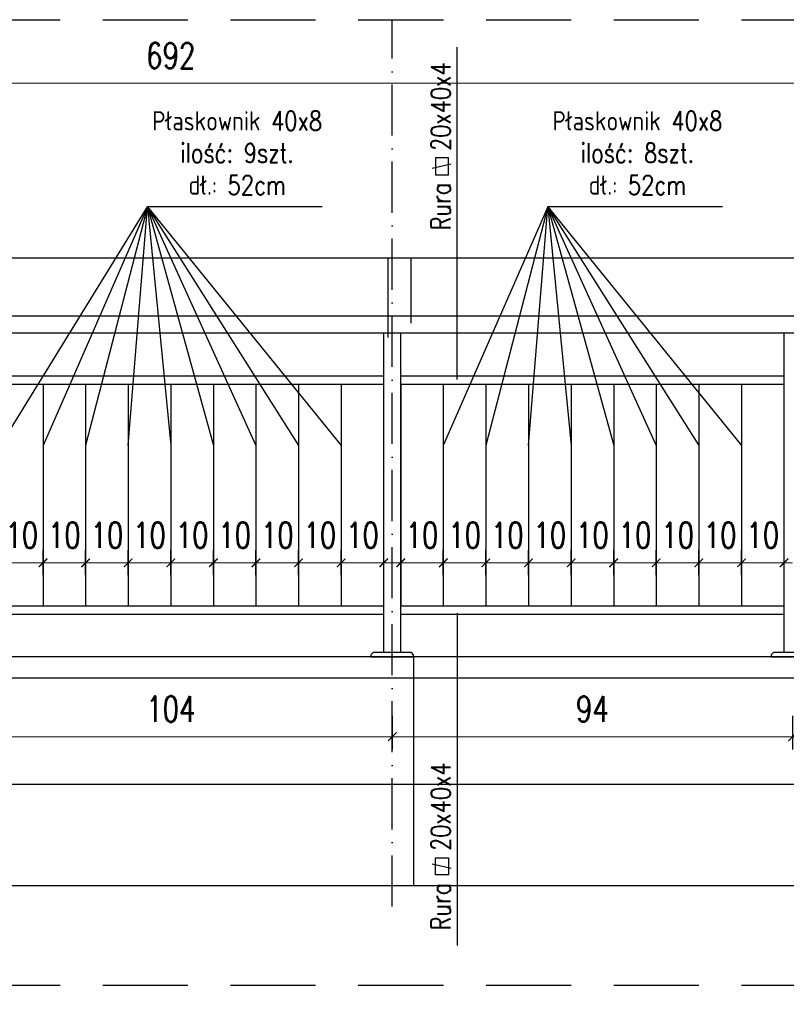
# Model space of a CAD drawing. Header units: millimetres. Extents: x 31969 to 285678, y -69766 to -1123.
# Tile 35 of 176: x 139704 to 139884, y -18508 to -18277. Entities that reach past the tile are written whole.
import ezdxf

# ---------------------------------------------------------------- set-up
doc = ezdxf.new("R2010")
doc.units = ezdxf.units.MM
for name, pattern in [('ACAD_ISO03W100', [30, 12, -18]), ('ACAD_ISO10W100', [18, 12, -3, 0, -3]), ('HIDDEN', [0.375, 0.25, -0.125])]:
    doc.linetypes.add(name, pattern=pattern)
for name, color, linetype in [('a-balustrady detal', 5, 'Continuous'), ('a-opis 2', 1, 'Continuous'), ('a-osie', 4, 'ACAD_ISO10W100'), ('a-przerywana', 250, 'HIDDEN'), ('a-widokowa', 3, 'Continuous'), ('a-wymiary', 11, 'Continuous')]:
    doc.layers.add(name, color=color, linetype=linetype)
doc.styles.add('WYMIAR', font='romans.shx', dxfattribs={"width": 0.8})
doc.styles.add('WYMIARY', font='simplex.shx', dxfattribs={"width": 0.75})
doc.dimstyles.new('MAREK50', dxfattribs={"dimtxt": 12.5, "dimasz": 5, "dimexe": 3, "dimexo": 2, "dimgap": 3.5, "dimtad": 1, "dimdec": 1, "dimdsep": 46, "dimtxsty": 'WYMIARY', "dimblk1": 'ARCHTICK', "dimblk2": 'ARCHTICK', "dimsah": 1, "dimcen": 2.5, "dimdle": 5, "dimadec": 0, "dimazin": 0, "dimtfac": 1, "dimtdec": 1, "dimtmove": 1, "dimatfit": 3, "dimldrblk": 'ARCHTICK', "dimfxl": 1, "dimtolj": 1, "dimtzin": 0, "dimarcsym": 0})

# ---------------------------------------------------------------- blocks, each defined once
blk = doc.blocks.new('_ARCHTICK')
at = {"color": 0, "linetype": 'ByBlock', "const_width": 0.15}
blk.add_lwpolyline([(-0.5, -0.5), (0.5, 0.5)], dxfattribs=at)
blk = doc.blocks.new('*D338')
at = {"layer": 'a-wymiary', "color": 0, "linetype": 'ACAD_ISO03W100', "lineweight": -2, "ltscale": 100}
blk.add_line((139803.4, -18407.16), (139803.4, -18401.27), dxfattribs=at)
at = {"layer": 'a-wymiary', "color": 0, "lineweight": -2, "ltscale": 100}
blk.add_line((139813.4, -18407.16), (139813.4, -18401.27), dxfattribs=at)
at = {"layer": 'a-wymiary', "color": 0, "lineweight": 0, "ltscale": 100}
blk.add_line((139801.4, -18404.27), (139815.4, -18404.27), dxfattribs=at)
at = {"layer": 'DEFPOINTS', "color": 0, "ltscale": 100}
for p in [(139813.4, -18404.27), (139803.4, -18409.16), (139813.4, -18409.16)]:
    blk.add_point(p, dxfattribs=at)
at = {"layer": 'a-wymiary', "color": 0, "lineweight": 0, "ltscale": 100, "xscale": 2, "yscale": 2, "zscale": 2, "rotation": 180}
blk.add_blockref('_ARCHTICK', (139803.4, -18404.27), dxfattribs=at)
at = {"layer": 'a-wymiary', "color": 0, "lineweight": 0, "ltscale": 100, "xscale": 2, "yscale": 2, "zscale": 2}
blk.add_blockref('_ARCHTICK', (139813.4, -18404.27), dxfattribs=at)
at = {"layer": 'a-wymiary', "color": 0, "ltscale": 100, "insert": (139808.4, -18397.77), "char_height": 6, "attachment_point": 5, "style": 'WYMIARY'}
blk.add_mtext('\\A1;10', dxfattribs=at)
blk = doc.blocks.new('*D339')
at = {"layer": 'a-wymiary', "color": 0, "linetype": 'ACAD_ISO03W100', "lineweight": -2, "ltscale": 100}
blk.add_line((139813.4, -18407.16), (139813.4, -18401.27), dxfattribs=at)
at = {"layer": 'a-wymiary', "color": 0, "lineweight": -2, "ltscale": 100}
blk.add_line((139823.4, -18407.16), (139823.4, -18401.27), dxfattribs=at)
at = {"layer": 'a-wymiary', "color": 0, "lineweight": 0, "ltscale": 100}
blk.add_line((139811.4, -18404.27), (139825.4, -18404.27), dxfattribs=at)
at = {"layer": 'DEFPOINTS', "color": 0, "ltscale": 100}
for p in [(139823.4, -18404.27), (139813.4, -18409.16), (139823.4, -18409.16)]:
    blk.add_point(p, dxfattribs=at)
at = {"layer": 'a-wymiary', "color": 0, "lineweight": 0, "ltscale": 100, "xscale": 2, "yscale": 2, "zscale": 2, "rotation": 180}
blk.add_blockref('_ARCHTICK', (139813.4, -18404.27), dxfattribs=at)
at = {"layer": 'a-wymiary', "color": 0, "lineweight": 0, "ltscale": 100, "xscale": 2, "yscale": 2, "zscale": 2}
blk.add_blockref('_ARCHTICK', (139823.4, -18404.27), dxfattribs=at)
at = {"layer": 'a-wymiary', "color": 0, "ltscale": 100, "insert": (139818.4, -18397.77), "char_height": 6, "attachment_point": 5, "style": 'WYMIARY'}
blk.add_mtext('\\A1;10', dxfattribs=at)
blk = doc.blocks.new('*D340')
at = {"layer": 'a-wymiary', "color": 0, "linetype": 'ACAD_ISO03W100', "lineweight": -2, "ltscale": 100}
blk.add_line((139823.4, -18407.16), (139823.4, -18401.27), dxfattribs=at)
at = {"layer": 'a-wymiary', "color": 0, "lineweight": -2, "ltscale": 100}
blk.add_line((139833.4, -18407.16), (139833.4, -18401.27), dxfattribs=at)
at = {"layer": 'a-wymiary', "color": 0, "lineweight": 0, "ltscale": 100}
blk.add_line((139821.4, -18404.27), (139835.4, -18404.27), dxfattribs=at)
at = {"layer": 'DEFPOINTS', "color": 0, "ltscale": 100}
for p in [(139833.4, -18404.27), (139823.4, -18409.16), (139833.4, -18409.16)]:
    blk.add_point(p, dxfattribs=at)
at = {"layer": 'a-wymiary', "color": 0, "lineweight": 0, "ltscale": 100, "xscale": 2, "yscale": 2, "zscale": 2, "rotation": 180}
blk.add_blockref('_ARCHTICK', (139823.4, -18404.27), dxfattribs=at)
at = {"layer": 'a-wymiary', "color": 0, "lineweight": 0, "ltscale": 100, "xscale": 2, "yscale": 2, "zscale": 2}
blk.add_blockref('_ARCHTICK', (139833.4, -18404.27), dxfattribs=at)
at = {"layer": 'a-wymiary', "color": 0, "ltscale": 100, "insert": (139828.4, -18397.77), "char_height": 6, "attachment_point": 5, "style": 'WYMIARY'}
blk.add_mtext('\\A1;10', dxfattribs=at)
blk = doc.blocks.new('*D341')
at = {"layer": 'a-wymiary', "color": 0, "linetype": 'ACAD_ISO03W100', "lineweight": -2, "ltscale": 100}
blk.add_line((139833.4, -18407.16), (139833.4, -18401.27), dxfattribs=at)
at = {"layer": 'a-wymiary', "color": 0, "lineweight": -2, "ltscale": 100}
blk.add_line((139843.4, -18407.16), (139843.4, -18401.27), dxfattribs=at)
at = {"layer": 'a-wymiary', "color": 0, "lineweight": 0, "ltscale": 100}
blk.add_line((139831.4, -18404.27), (139845.4, -18404.27), dxfattribs=at)
at = {"layer": 'DEFPOINTS', "color": 0, "ltscale": 100}
for p in [(139843.4, -18404.27), (139833.4, -18409.16), (139843.4, -18409.16)]:
    blk.add_point(p, dxfattribs=at)
at = {"layer": 'a-wymiary', "color": 0, "lineweight": 0, "ltscale": 100, "xscale": 2, "yscale": 2, "zscale": 2, "rotation": 180}
blk.add_blockref('_ARCHTICK', (139833.4, -18404.27), dxfattribs=at)
at = {"layer": 'a-wymiary', "color": 0, "lineweight": 0, "ltscale": 100, "xscale": 2, "yscale": 2, "zscale": 2}
blk.add_blockref('_ARCHTICK', (139843.4, -18404.27), dxfattribs=at)
at = {"layer": 'a-wymiary', "color": 0, "ltscale": 100, "insert": (139838.4, -18397.77), "char_height": 6, "attachment_point": 5, "style": 'WYMIARY'}
blk.add_mtext('\\A1;10', dxfattribs=at)
blk = doc.blocks.new('*D342')
at = {"layer": 'a-wymiary', "color": 0, "linetype": 'ACAD_ISO03W100', "lineweight": -2, "ltscale": 100}
blk.add_line((139843.4, -18407.16), (139843.4, -18401.27), dxfattribs=at)
at = {"layer": 'a-wymiary', "color": 0, "lineweight": -2, "ltscale": 100}
blk.add_line((139853.4, -18407.16), (139853.4, -18401.27), dxfattribs=at)
at = {"layer": 'a-wymiary', "color": 0, "lineweight": 0, "ltscale": 100}
blk.add_line((139841.4, -18404.27), (139855.4, -18404.27), dxfattribs=at)
at = {"layer": 'DEFPOINTS', "color": 0, "ltscale": 100}
for p in [(139853.4, -18404.27), (139843.4, -18409.16), (139853.4, -18409.16)]:
    blk.add_point(p, dxfattribs=at)
at = {"layer": 'a-wymiary', "color": 0, "lineweight": 0, "ltscale": 100, "xscale": 2, "yscale": 2, "zscale": 2, "rotation": 180}
blk.add_blockref('_ARCHTICK', (139843.4, -18404.27), dxfattribs=at)
at = {"layer": 'a-wymiary', "color": 0, "lineweight": 0, "ltscale": 100, "xscale": 2, "yscale": 2, "zscale": 2}
blk.add_blockref('_ARCHTICK', (139853.4, -18404.27), dxfattribs=at)
at = {"layer": 'a-wymiary', "color": 0, "ltscale": 100, "insert": (139848.4, -18397.77), "char_height": 6, "attachment_point": 5, "style": 'WYMIARY'}
blk.add_mtext('\\A1;10', dxfattribs=at)
blk = doc.blocks.new('*D343')
at = {"layer": 'a-wymiary', "color": 0, "linetype": 'ACAD_ISO03W100', "lineweight": -2, "ltscale": 100}
blk.add_line((139853.4, -18407.16), (139853.4, -18401.27), dxfattribs=at)
at = {"layer": 'a-wymiary', "color": 0, "lineweight": -2, "ltscale": 100}
blk.add_line((139863.4, -18407.16), (139863.4, -18401.27), dxfattribs=at)
at = {"layer": 'a-wymiary', "color": 0, "lineweight": 0, "ltscale": 100}
blk.add_line((139851.4, -18404.27), (139865.4, -18404.27), dxfattribs=at)
at = {"layer": 'DEFPOINTS', "color": 0, "ltscale": 100}
for p in [(139863.4, -18404.27), (139853.4, -18409.16), (139863.4, -18409.16)]:
    blk.add_point(p, dxfattribs=at)
at = {"layer": 'a-wymiary', "color": 0, "lineweight": 0, "ltscale": 100, "xscale": 2, "yscale": 2, "zscale": 2, "rotation": 180}
blk.add_blockref('_ARCHTICK', (139853.4, -18404.27), dxfattribs=at)
at = {"layer": 'a-wymiary', "color": 0, "lineweight": 0, "ltscale": 100, "xscale": 2, "yscale": 2, "zscale": 2}
blk.add_blockref('_ARCHTICK', (139863.4, -18404.27), dxfattribs=at)
at = {"layer": 'a-wymiary', "color": 0, "ltscale": 100, "insert": (139858.4, -18397.77), "char_height": 6, "attachment_point": 5, "style": 'WYMIARY'}
blk.add_mtext('\\A1;10', dxfattribs=at)
blk = doc.blocks.new('*D344')
at = {"layer": 'a-wymiary', "color": 0, "linetype": 'ACAD_ISO03W100', "lineweight": -2, "ltscale": 100}
blk.add_line((139863.4, -18407.16), (139863.4, -18401.27), dxfattribs=at)
at = {"layer": 'a-wymiary', "color": 0, "lineweight": -2, "ltscale": 100}
blk.add_line((139873.4, -18407.16), (139873.4, -18401.27), dxfattribs=at)
at = {"layer": 'a-wymiary', "color": 0, "lineweight": 0, "ltscale": 100}
blk.add_line((139861.4, -18404.27), (139875.4, -18404.27), dxfattribs=at)
at = {"layer": 'DEFPOINTS', "color": 0, "ltscale": 100}
for p in [(139873.4, -18404.27), (139863.4, -18409.16), (139873.4, -18409.16)]:
    blk.add_point(p, dxfattribs=at)
at = {"layer": 'a-wymiary', "color": 0, "lineweight": 0, "ltscale": 100, "xscale": 2, "yscale": 2, "zscale": 2, "rotation": 180}
blk.add_blockref('_ARCHTICK', (139863.4, -18404.27), dxfattribs=at)
at = {"layer": 'a-wymiary', "color": 0, "lineweight": 0, "ltscale": 100, "xscale": 2, "yscale": 2, "zscale": 2}
blk.add_blockref('_ARCHTICK', (139873.4, -18404.27), dxfattribs=at)
at = {"layer": 'a-wymiary', "color": 0, "ltscale": 100, "insert": (139868.4, -18397.77), "char_height": 6, "attachment_point": 5, "style": 'WYMIARY'}
blk.add_mtext('\\A1;10', dxfattribs=at)
blk = doc.blocks.new('*D345')
at = {"layer": 'a-wymiary', "color": 0, "linetype": 'ACAD_ISO03W100', "lineweight": -2, "ltscale": 100}
blk.add_line((139873.4, -18407.16), (139873.4, -18401.27), dxfattribs=at)
at = {"layer": 'a-wymiary', "color": 0, "lineweight": -2, "ltscale": 100}
blk.add_line((139883.4, -18407.16), (139883.4, -18401.27), dxfattribs=at)
at = {"layer": 'a-wymiary', "color": 0, "lineweight": 0, "ltscale": 100}
blk.add_line((139871.4, -18404.27), (139885.4, -18404.27), dxfattribs=at)
at = {"layer": 'DEFPOINTS', "color": 0, "ltscale": 100}
for p in [(139883.4, -18404.27), (139873.4, -18409.16), (139883.4, -18409.16)]:
    blk.add_point(p, dxfattribs=at)
at = {"layer": 'a-wymiary', "color": 0, "lineweight": 0, "ltscale": 100, "xscale": 2, "yscale": 2, "zscale": 2, "rotation": 180}
blk.add_blockref('_ARCHTICK', (139873.4, -18404.27), dxfattribs=at)
at = {"layer": 'a-wymiary', "color": 0, "lineweight": 0, "ltscale": 100, "xscale": 2, "yscale": 2, "zscale": 2}
blk.add_blockref('_ARCHTICK', (139883.4, -18404.27), dxfattribs=at)
at = {"layer": 'a-wymiary', "color": 0, "ltscale": 100, "insert": (139878.4, -18397.77), "char_height": 6, "attachment_point": 5, "style": 'WYMIARY'}
blk.add_mtext('\\A1;10', dxfattribs=at)
blk = doc.blocks.new('*D337')
at = {"layer": 'a-wymiary', "color": 0, "linetype": 'ACAD_ISO03W100', "lineweight": -2, "ltscale": 100}
blk.add_line((139793.4, -18407.16), (139793.4, -18401.27), dxfattribs=at)
at = {"layer": 'a-wymiary', "color": 0, "lineweight": -2, "ltscale": 100}
blk.add_line((139803.4, -18407.16), (139803.4, -18401.27), dxfattribs=at)
at = {"layer": 'a-wymiary', "color": 0, "lineweight": 0, "ltscale": 100}
blk.add_line((139791.4, -18404.27), (139805.4, -18404.27), dxfattribs=at)
at = {"layer": 'DEFPOINTS', "color": 0, "ltscale": 100}
for p in [(139803.4, -18404.27), (139793.4, -18409.16), (139803.4, -18409.16)]:
    blk.add_point(p, dxfattribs=at)
at = {"layer": 'a-wymiary', "color": 0, "lineweight": 0, "ltscale": 100, "xscale": 2, "yscale": 2, "zscale": 2, "rotation": 180}
blk.add_blockref('_ARCHTICK', (139793.4, -18404.27), dxfattribs=at)
at = {"layer": 'a-wymiary', "color": 0, "lineweight": 0, "ltscale": 100, "xscale": 2, "yscale": 2, "zscale": 2}
blk.add_blockref('_ARCHTICK', (139803.4, -18404.27), dxfattribs=at)
at = {"layer": 'a-wymiary', "color": 0, "ltscale": 100, "insert": (139798.4, -18397.77), "char_height": 6, "attachment_point": 5, "style": 'WYMIARY'}
blk.add_mtext('\\A1;10', dxfattribs=at)
blk = doc.blocks.new('*D347')
at = {"layer": 'a-wymiary', "color": 0, "linetype": 'ACAD_ISO03W100', "lineweight": -2, "ltscale": 100}
blk.add_line((139699.4, -18407.16), (139699.4, -18401.27), dxfattribs=at)
at = {"layer": 'a-wymiary', "color": 0, "lineweight": -2, "ltscale": 100}
blk.add_line((139709.4, -18407.16), (139709.4, -18401.27), dxfattribs=at)
at = {"layer": 'a-wymiary', "color": 0, "lineweight": 0, "ltscale": 100}
blk.add_line((139697.4, -18404.27), (139711.4, -18404.27), dxfattribs=at)
at = {"layer": 'DEFPOINTS', "color": 0, "ltscale": 100}
for p in [(139709.4, -18404.27), (139699.4, -18409.16), (139709.4, -18409.16)]:
    blk.add_point(p, dxfattribs=at)
at = {"layer": 'a-wymiary', "color": 0, "lineweight": 0, "ltscale": 100, "xscale": 2, "yscale": 2, "zscale": 2, "rotation": 180}
blk.add_blockref('_ARCHTICK', (139699.4, -18404.27), dxfattribs=at)
at = {"layer": 'a-wymiary', "color": 0, "lineweight": 0, "ltscale": 100, "xscale": 2, "yscale": 2, "zscale": 2}
blk.add_blockref('_ARCHTICK', (139709.4, -18404.27), dxfattribs=at)
at = {"layer": 'a-wymiary', "color": 0, "ltscale": 100, "insert": (139704.4, -18397.77), "char_height": 6, "attachment_point": 5, "style": 'WYMIARY'}
blk.add_mtext('\\A1;10', dxfattribs=at)
blk = doc.blocks.new('*D348')
at = {"layer": 'a-wymiary', "color": 0, "linetype": 'ACAD_ISO03W100', "lineweight": -2, "ltscale": 100}
blk.add_line((139709.4, -18407.16), (139709.4, -18401.27), dxfattribs=at)
at = {"layer": 'a-wymiary', "color": 0, "lineweight": -2, "ltscale": 100}
blk.add_line((139719.4, -18407.16), (139719.4, -18401.27), dxfattribs=at)
at = {"layer": 'a-wymiary', "color": 0, "lineweight": 0, "ltscale": 100}
blk.add_line((139707.4, -18404.27), (139721.4, -18404.27), dxfattribs=at)
at = {"layer": 'DEFPOINTS', "color": 0, "ltscale": 100}
for p in [(139719.4, -18404.27), (139709.4, -18409.16), (139719.4, -18409.16)]:
    blk.add_point(p, dxfattribs=at)
at = {"layer": 'a-wymiary', "color": 0, "lineweight": 0, "ltscale": 100, "xscale": 2, "yscale": 2, "zscale": 2, "rotation": 180}
blk.add_blockref('_ARCHTICK', (139709.4, -18404.27), dxfattribs=at)
at = {"layer": 'a-wymiary', "color": 0, "lineweight": 0, "ltscale": 100, "xscale": 2, "yscale": 2, "zscale": 2}
blk.add_blockref('_ARCHTICK', (139719.4, -18404.27), dxfattribs=at)
at = {"layer": 'a-wymiary', "color": 0, "ltscale": 100, "insert": (139714.4, -18397.77), "char_height": 6, "attachment_point": 5, "style": 'WYMIARY'}
blk.add_mtext('\\A1;10', dxfattribs=at)
blk = doc.blocks.new('*D349')
at = {"layer": 'a-wymiary', "color": 0, "linetype": 'ACAD_ISO03W100', "lineweight": -2, "ltscale": 100}
blk.add_line((139719.4, -18407.16), (139719.4, -18401.27), dxfattribs=at)
at = {"layer": 'a-wymiary', "color": 0, "lineweight": -2, "ltscale": 100}
blk.add_line((139729.4, -18407.16), (139729.4, -18401.27), dxfattribs=at)
at = {"layer": 'a-wymiary', "color": 0, "lineweight": 0, "ltscale": 100}
blk.add_line((139717.4, -18404.27), (139731.4, -18404.27), dxfattribs=at)
at = {"layer": 'DEFPOINTS', "color": 0, "ltscale": 100}
for p in [(139729.4, -18404.27), (139719.4, -18409.16), (139729.4, -18409.16)]:
    blk.add_point(p, dxfattribs=at)
at = {"layer": 'a-wymiary', "color": 0, "lineweight": 0, "ltscale": 100, "xscale": 2, "yscale": 2, "zscale": 2, "rotation": 180}
blk.add_blockref('_ARCHTICK', (139719.4, -18404.27), dxfattribs=at)
at = {"layer": 'a-wymiary', "color": 0, "lineweight": 0, "ltscale": 100, "xscale": 2, "yscale": 2, "zscale": 2}
blk.add_blockref('_ARCHTICK', (139729.4, -18404.27), dxfattribs=at)
at = {"layer": 'a-wymiary', "color": 0, "ltscale": 100, "insert": (139724.4, -18397.77), "char_height": 6, "attachment_point": 5, "style": 'WYMIARY'}
blk.add_mtext('\\A1;10', dxfattribs=at)
blk = doc.blocks.new('*D350')
at = {"layer": 'a-wymiary', "color": 0, "linetype": 'ACAD_ISO03W100', "lineweight": -2, "ltscale": 100}
blk.add_line((139749.4, -18407.16), (139749.4, -18401.27), dxfattribs=at)
at = {"layer": 'a-wymiary', "color": 0, "lineweight": -2, "ltscale": 100}
blk.add_line((139759.4, -18407.16), (139759.4, -18401.27), dxfattribs=at)
at = {"layer": 'a-wymiary', "color": 0, "lineweight": 0, "ltscale": 100}
blk.add_line((139747.4, -18404.27), (139761.4, -18404.27), dxfattribs=at)
at = {"layer": 'DEFPOINTS', "color": 0, "ltscale": 100}
for p in [(139759.4, -18404.27), (139749.4, -18409.16), (139759.4, -18409.16)]:
    blk.add_point(p, dxfattribs=at)
at = {"layer": 'a-wymiary', "color": 0, "lineweight": 0, "ltscale": 100, "xscale": 2, "yscale": 2, "zscale": 2, "rotation": 180}
blk.add_blockref('_ARCHTICK', (139749.4, -18404.27), dxfattribs=at)
at = {"layer": 'a-wymiary', "color": 0, "lineweight": 0, "ltscale": 100, "xscale": 2, "yscale": 2, "zscale": 2}
blk.add_blockref('_ARCHTICK', (139759.4, -18404.27), dxfattribs=at)
at = {"layer": 'a-wymiary', "color": 0, "ltscale": 100, "insert": (139754.4, -18397.77), "char_height": 6, "attachment_point": 5, "style": 'WYMIARY'}
blk.add_mtext('\\A1;10', dxfattribs=at)
blk = doc.blocks.new('*D351')
at = {"layer": 'a-wymiary', "color": 0, "linetype": 'ACAD_ISO03W100', "lineweight": -2, "ltscale": 100}
blk.add_line((139759.4, -18407.16), (139759.4, -18401.27), dxfattribs=at)
at = {"layer": 'a-wymiary', "color": 0, "lineweight": -2, "ltscale": 100}
blk.add_line((139769.4, -18407.16), (139769.4, -18401.27), dxfattribs=at)
at = {"layer": 'a-wymiary', "color": 0, "lineweight": 0, "ltscale": 100}
blk.add_line((139757.4, -18404.27), (139771.4, -18404.27), dxfattribs=at)
at = {"layer": 'DEFPOINTS', "color": 0, "ltscale": 100}
for p in [(139769.4, -18404.27), (139759.4, -18409.16), (139769.4, -18409.16)]:
    blk.add_point(p, dxfattribs=at)
at = {"layer": 'a-wymiary', "color": 0, "lineweight": 0, "ltscale": 100, "xscale": 2, "yscale": 2, "zscale": 2, "rotation": 180}
blk.add_blockref('_ARCHTICK', (139759.4, -18404.27), dxfattribs=at)
at = {"layer": 'a-wymiary', "color": 0, "lineweight": 0, "ltscale": 100, "xscale": 2, "yscale": 2, "zscale": 2}
blk.add_blockref('_ARCHTICK', (139769.4, -18404.27), dxfattribs=at)
at = {"layer": 'a-wymiary', "color": 0, "ltscale": 100, "insert": (139764.4, -18397.77), "char_height": 6, "attachment_point": 5, "style": 'WYMIARY'}
blk.add_mtext('\\A1;10', dxfattribs=at)
blk = doc.blocks.new('*D352')
at = {"layer": 'a-wymiary', "color": 0, "linetype": 'ACAD_ISO03W100', "lineweight": -2, "ltscale": 100}
blk.add_line((139769.4, -18407.16), (139769.4, -18401.27), dxfattribs=at)
at = {"layer": 'a-wymiary', "color": 0, "lineweight": -2, "ltscale": 100}
blk.add_line((139779.4, -18407.16), (139779.4, -18401.27), dxfattribs=at)
at = {"layer": 'a-wymiary', "color": 0, "lineweight": 0, "ltscale": 100}
blk.add_line((139767.4, -18404.27), (139781.4, -18404.27), dxfattribs=at)
at = {"layer": 'DEFPOINTS', "color": 0, "ltscale": 100}
for p in [(139779.4, -18404.27), (139769.4, -18409.16), (139779.4, -18409.16)]:
    blk.add_point(p, dxfattribs=at)
at = {"layer": 'a-wymiary', "color": 0, "lineweight": 0, "ltscale": 100, "xscale": 2, "yscale": 2, "zscale": 2, "rotation": 180}
blk.add_blockref('_ARCHTICK', (139769.4, -18404.27), dxfattribs=at)
at = {"layer": 'a-wymiary', "color": 0, "lineweight": 0, "ltscale": 100, "xscale": 2, "yscale": 2, "zscale": 2}
blk.add_blockref('_ARCHTICK', (139779.4, -18404.27), dxfattribs=at)
at = {"layer": 'a-wymiary', "color": 0, "ltscale": 100, "insert": (139774.4, -18397.77), "char_height": 6, "attachment_point": 5, "style": 'WYMIARY'}
blk.add_mtext('\\A1;10', dxfattribs=at)
blk = doc.blocks.new('*D353')
at = {"layer": 'a-wymiary', "color": 0, "linetype": 'ACAD_ISO03W100', "lineweight": -2, "ltscale": 100}
blk.add_line((139779.4, -18407.16), (139779.4, -18401.27), dxfattribs=at)
at = {"layer": 'a-wymiary', "color": 0, "lineweight": -2, "ltscale": 100}
blk.add_line((139789.4, -18407.16), (139789.4, -18401.27), dxfattribs=at)
at = {"layer": 'a-wymiary', "color": 0, "lineweight": 0, "ltscale": 100}
blk.add_line((139777.4, -18404.27), (139791.4, -18404.27), dxfattribs=at)
at = {"layer": 'DEFPOINTS', "color": 0, "ltscale": 100}
for p in [(139789.4, -18404.27), (139779.4, -18409.16), (139789.4, -18409.16)]:
    blk.add_point(p, dxfattribs=at)
at = {"layer": 'a-wymiary', "color": 0, "lineweight": 0, "ltscale": 100, "xscale": 2, "yscale": 2, "zscale": 2, "rotation": 180}
blk.add_blockref('_ARCHTICK', (139779.4, -18404.27), dxfattribs=at)
at = {"layer": 'a-wymiary', "color": 0, "lineweight": 0, "ltscale": 100, "xscale": 2, "yscale": 2, "zscale": 2}
blk.add_blockref('_ARCHTICK', (139789.4, -18404.27), dxfattribs=at)
at = {"layer": 'a-wymiary', "color": 0, "ltscale": 100, "insert": (139784.4, -18397.77), "char_height": 6, "attachment_point": 5, "style": 'WYMIARY'}
blk.add_mtext('\\A1;10', dxfattribs=at)
blk = doc.blocks.new('*D382')
at = {"layer": 'a-wymiary', "color": 0, "linetype": 'ACAD_ISO03W100', "lineweight": -2, "ltscale": 100}
blk.add_line((139739.4, -18407.16), (139739.4, -18401.27), dxfattribs=at)
at = {"layer": 'a-wymiary', "color": 0, "lineweight": -2, "ltscale": 100}
blk.add_line((139749.4, -18407.16), (139749.4, -18401.27), dxfattribs=at)
at = {"layer": 'a-wymiary', "color": 0, "lineweight": 0, "ltscale": 100}
blk.add_line((139737.4, -18404.27), (139751.4, -18404.27), dxfattribs=at)
at = {"layer": 'DEFPOINTS', "color": 0, "ltscale": 100}
for p in [(139749.4, -18404.27), (139739.4, -18409.16), (139749.4, -18409.16)]:
    blk.add_point(p, dxfattribs=at)
at = {"layer": 'a-wymiary', "color": 0, "lineweight": 0, "ltscale": 100, "xscale": 2, "yscale": 2, "zscale": 2, "rotation": 180}
blk.add_blockref('_ARCHTICK', (139739.4, -18404.27), dxfattribs=at)
at = {"layer": 'a-wymiary', "color": 0, "lineweight": 0, "ltscale": 100, "xscale": 2, "yscale": 2, "zscale": 2}
blk.add_blockref('_ARCHTICK', (139749.4, -18404.27), dxfattribs=at)
at = {"layer": 'a-wymiary', "color": 0, "ltscale": 100, "insert": (139744.4, -18397.77), "char_height": 6, "attachment_point": 5, "style": 'WYMIARY'}
blk.add_mtext('\\A1;10', dxfattribs=at)
blk = doc.blocks.new('*D383')
at = {"layer": 'a-wymiary', "color": 0, "linetype": 'ACAD_ISO03W100', "lineweight": -2, "ltscale": 100}
blk.add_line((139729.4, -18407.16), (139729.4, -18401.27), dxfattribs=at)
at = {"layer": 'a-wymiary', "color": 0, "lineweight": -2, "ltscale": 100}
blk.add_line((139739.4, -18407.16), (139739.4, -18401.27), dxfattribs=at)
at = {"layer": 'a-wymiary', "color": 0, "lineweight": 0, "ltscale": 100}
blk.add_line((139727.4, -18404.27), (139741.4, -18404.27), dxfattribs=at)
at = {"layer": 'DEFPOINTS', "color": 0, "ltscale": 100}
for p in [(139739.4, -18404.27), (139729.4, -18409.16), (139739.4, -18409.16)]:
    blk.add_point(p, dxfattribs=at)
at = {"layer": 'a-wymiary', "color": 0, "lineweight": 0, "ltscale": 100, "xscale": 2, "yscale": 2, "zscale": 2, "rotation": 180}
blk.add_blockref('_ARCHTICK', (139729.4, -18404.27), dxfattribs=at)
at = {"layer": 'a-wymiary', "color": 0, "lineweight": 0, "ltscale": 100, "xscale": 2, "yscale": 2, "zscale": 2}
blk.add_blockref('_ARCHTICK', (139739.4, -18404.27), dxfattribs=at)
at = {"layer": 'a-wymiary', "color": 0, "ltscale": 100, "insert": (139734.4, -18397.77), "char_height": 6, "attachment_point": 5, "style": 'WYMIARY'}
blk.add_mtext('\\A1;10', dxfattribs=at)
blk = doc.blocks.new('*D388')
at = {"layer": 'a-wymiary', "color": 0, "linetype": 'ACAD_ISO03W100', "lineweight": -2, "ltscale": 100}
blk.add_line((139393.4, -18297.89), (139393.4, -18288.68), dxfattribs=at)
at = {"layer": 'a-wymiary', "color": 0, "lineweight": -2, "ltscale": 100}
blk.add_line((140085.4, -18297.89), (140085.4, -18288.68), dxfattribs=at)
at = {"layer": 'a-wymiary', "color": 0, "lineweight": 0, "ltscale": 100}
blk.add_line((139391.4, -18291.68), (140087.4, -18291.68), dxfattribs=at)
at = {"layer": 'DEFPOINTS', "color": 0, "ltscale": 100}
for p in [(140085.4, -18291.68), (139393.4, -18299.89), (140085.4, -18299.89)]:
    blk.add_point(p, dxfattribs=at)
at = {"layer": 'a-wymiary', "color": 0, "lineweight": 0, "ltscale": 100, "xscale": 2, "yscale": 2, "zscale": 2, "rotation": 180}
blk.add_blockref('_ARCHTICK', (139393.4, -18291.68), dxfattribs=at)
at = {"layer": 'a-wymiary', "color": 0, "lineweight": 0, "ltscale": 100, "xscale": 2, "yscale": 2, "zscale": 2}
blk.add_blockref('_ARCHTICK', (140085.4, -18291.68), dxfattribs=at)
at = {"layer": 'a-wymiary', "color": 0, "ltscale": 100, "insert": (139739.4, -18285.18), "char_height": 6, "attachment_point": 5, "style": 'WYMIARY'}
blk.add_mtext('\\A1;692', dxfattribs=at)
blk = doc.blocks.new('*D390')
at = {"layer": 'a-wymiary', "color": 0, "lineweight": -2, "ltscale": 100}
blk.add_line((139885.4, -18440.2), (139885.4, -18448.1), dxfattribs=at)
at = {"layer": 'a-wymiary', "color": 0, "linetype": 'ACAD_ISO03W100', "lineweight": -2, "ltscale": 100}
blk.add_line((139989.4, -18440.2), (139989.4, -18448.1), dxfattribs=at)
at = {"layer": 'a-wymiary', "color": 0, "lineweight": 0, "ltscale": 100}
blk.add_line((139991.4, -18445.1), (139883.4, -18445.1), dxfattribs=at)
at = {"layer": 'DEFPOINTS', "color": 0, "ltscale": 100}
for p in [(139885.4, -18438.2), (139989.4, -18438.2), (139885.4, -18445.1)]:
    blk.add_point(p, dxfattribs=at)
at = {"layer": 'a-wymiary', "color": 0, "lineweight": 0, "ltscale": 100, "xscale": 2, "yscale": 2, "zscale": 2, "rotation": 180}
blk.add_blockref('_ARCHTICK', (139885.4, -18445.1), dxfattribs=at)
at = {"layer": 'a-wymiary', "color": 0, "lineweight": 0, "ltscale": 100, "xscale": 2, "yscale": 2, "zscale": 2}
blk.add_blockref('_ARCHTICK', (139989.4, -18445.1), dxfattribs=at)
at = {"layer": 'a-wymiary', "color": 0, "ltscale": 100, "insert": (139937.4, -18438.6), "char_height": 6, "attachment_point": 5, "style": 'WYMIARY'}
blk.add_mtext('\\A1;104', dxfattribs=at)
blk = doc.blocks.new('*D391')
at = {"layer": 'a-wymiary', "color": 0, "lineweight": -2, "ltscale": 100}
blk.add_line((139791.4, -18440.2), (139791.4, -18448.1), dxfattribs=at)
at = {"layer": 'a-wymiary', "color": 0, "linetype": 'ACAD_ISO03W100', "lineweight": -2, "ltscale": 100}
blk.add_line((139885.4, -18440.2), (139885.4, -18448.1), dxfattribs=at)
at = {"layer": 'a-wymiary', "color": 0, "lineweight": 0, "ltscale": 100}
blk.add_line((139887.4, -18445.1), (139789.4, -18445.1), dxfattribs=at)
at = {"layer": 'DEFPOINTS', "color": 0, "ltscale": 100}
for p in [(139791.4, -18438.2), (139885.4, -18438.2), (139791.4, -18445.1)]:
    blk.add_point(p, dxfattribs=at)
at = {"layer": 'a-wymiary', "color": 0, "lineweight": 0, "ltscale": 100, "xscale": 2, "yscale": 2, "zscale": 2, "rotation": 180}
blk.add_blockref('_ARCHTICK', (139791.4, -18445.1), dxfattribs=at)
at = {"layer": 'a-wymiary', "color": 0, "lineweight": 0, "ltscale": 100, "xscale": 2, "yscale": 2, "zscale": 2}
blk.add_blockref('_ARCHTICK', (139885.4, -18445.1), dxfattribs=at)
at = {"layer": 'a-wymiary', "color": 0, "ltscale": 100, "insert": (139838.4, -18438.6), "char_height": 6, "attachment_point": 5, "style": 'WYMIARY'}
blk.add_mtext('\\A1;94', dxfattribs=at)
blk = doc.blocks.new('*D392')
at = {"layer": 'a-wymiary', "color": 0, "lineweight": -2, "ltscale": 100}
blk.add_line((139687.4, -18440.2), (139687.4, -18448.1), dxfattribs=at)
at = {"layer": 'a-wymiary', "color": 0, "linetype": 'ACAD_ISO03W100', "lineweight": -2, "ltscale": 100}
blk.add_line((139791.4, -18440.2), (139791.4, -18448.1), dxfattribs=at)
at = {"layer": 'a-wymiary', "color": 0, "lineweight": 0, "ltscale": 100}
blk.add_line((139793.4, -18445.1), (139685.4, -18445.1), dxfattribs=at)
at = {"layer": 'DEFPOINTS', "color": 0, "ltscale": 100}
for p in [(139687.4, -18438.2), (139791.4, -18438.2), (139687.4, -18445.1)]:
    blk.add_point(p, dxfattribs=at)
at = {"layer": 'a-wymiary', "color": 0, "lineweight": 0, "ltscale": 100, "xscale": 2, "yscale": 2, "zscale": 2, "rotation": 180}
blk.add_blockref('_ARCHTICK', (139687.4, -18445.1), dxfattribs=at)
at = {"layer": 'a-wymiary', "color": 0, "lineweight": 0, "ltscale": 100, "xscale": 2, "yscale": 2, "zscale": 2}
blk.add_blockref('_ARCHTICK', (139791.4, -18445.1), dxfattribs=at)
at = {"layer": 'a-wymiary', "color": 0, "ltscale": 100, "insert": (139739.4, -18438.6), "char_height": 6, "attachment_point": 5, "style": 'WYMIARY'}
blk.add_mtext('\\A1;104', dxfattribs=at)

msp = doc.modelspace()

# ---------------------------------------------------------------- linework, layer by layer
at = {"layer": 'a-balustrady detal', "ltscale": 0.5}
for p, q in [((140085.4, -18346.34), (139393.4, -18346.34)), ((140085.4, -18350.34), (139393.4, -18350.34)), ((139789.4, -18425.34), (139789.4, -18350.34)), ((139793.4, -18425.34), (139793.4, -18350.34)), ((139883.4, -18425.34), (139883.4, -18350.34)), ((139689.4, -18360.34), (139789.4, -18360.34)), ((139689.4, -18360.34), (139789.4, -18360.34)), ((139793.4, -18360.34), (139883.4, -18360.34)), ((139689.4, -18362.34), (139789.4, -18362.34)), ((139689.4, -18362.34), (139789.4, -18362.34)), ((139709.4, -18362.34), (139709.4, -18414.34)), ((139719.4, -18362.34), (139719.4, -18414.34)), ((139729.4, -18362.34), (139729.4, -18414.34)), ((139739.4, -18362.34), (139739.4, -18414.34)), ((139749.4, -18362.34), (139749.4, -18414.34)), ((139759.4, -18362.34), (139759.4, -18414.34)), ((139769.4, -18362.34), (139769.4, -18414.34)), ((139779.4, -18362.34), (139779.4, -18414.34)), ((139793.4, -18362.34), (139883.4, -18362.34)), ((139793.4, -18362.34), (139793.4, -18414.34)), ((139803.4, -18362.34), (139803.4, -18414.34)), ((139813.4, -18362.34), (139813.4, -18414.34)), ((139823.4, -18362.34), (139823.4, -18414.34)), ((139833.4, -18362.34), (139833.4, -18414.34)), ((139843.4, -18362.34), (139843.4, -18414.34)), ((139853.4, -18362.34), (139853.4, -18414.34)), ((139863.4, -18362.34), (139863.4, -18414.34)), ((139873.4, -18362.34), (139873.4, -18414.34)), ((139689.4, -18414.34), (139789.4, -18414.34)), ((139793.4, -18414.34), (139883.4, -18414.34)), ((139689.4, -18416.34), (139789.4, -18416.34)), ((139793.4, -18416.34), (139883.4, -18416.34))]:
    msp.add_line(p, q, dxfattribs=at)
for points in [[(139786.4, -18426.34), (139796.4, -18426.34), (139796.4, -18425.84), (139795.9, -18425.34), (139786.9, -18425.34), (139786.4, -18425.84)], [(139880.4, -18426.34), (139890.4, -18426.34), (139890.4, -18425.84), (139889.9, -18425.34), (139880.9, -18425.34), (139880.4, -18425.84)]]:
    msp.add_lwpolyline(points, close=True, dxfattribs=at)
at = {"layer": 'a-opis 2', "ltscale": 0.1}
for p, q in [((139806.66, -18361.22), (139806.66, -18283.17)), ((139699.4, -18376.74), (139733.91, -18320.66)), ((139733.91, -18320.66), (139709.4, -18376.74)), ((139733.91, -18320.66), (139719.4, -18376.74)), ((139729.4, -18376.74), (139733.91, -18320.66)), ((139733.91, -18320.66), (139739.4, -18376.74)), ((139774.96, -18320.66), (139733.91, -18320.66)), ((139733.91, -18320.66), (139749.4, -18376.74)), ((139733.91, -18320.66), (139759.4, -18376.74)), ((139733.91, -18320.66), (139769.4, -18376.74)), ((139733.91, -18320.66), (139779.4, -18376.74)), ((139827.91, -18320.66), (139803.4, -18376.74)), ((139827.91, -18320.66), (139813.4, -18376.74)), ((139823.4, -18376.74), (139827.91, -18320.66)), ((139827.91, -18320.66), (139833.4, -18376.74)), ((139868.96, -18320.66), (139827.91, -18320.66)), ((139827.91, -18320.66), (139843.4, -18376.74)), ((139827.91, -18320.66), (139853.4, -18376.74)), ((139827.91, -18320.66), (139863.4, -18376.74)), ((139827.91, -18320.66), (139873.4, -18376.74)), ((139394.47, -18332.68), (140145.3, -18332.68)), ((139790.47, -18351.37), (139790.47, -18332.68)), ((139795.75, -18332.68), (139795.75, -18347.99)), ((139806.66, -18416.08), (139806.66, -18494.13)), ((139796.4, -18426.34), (139796.4, -18480.01)), ((139400.4, -18480.01), (140145.3, -18480.01))]:
    msp.add_line(p, q, dxfattribs=at)
for points in [[(139805.23, -18310.67), (139800.8, -18311.67)], [(139801.58, -18313.17), (139804.58, -18313.17), (139804.58, -18309.17), (139801.58, -18309.17), (139801.58, -18313.17)], [(139805.23, -18476), (139800.8, -18475)], [(139801.58, -18473.5), (139804.58, -18473.5), (139804.58, -18477.5), (139801.58, -18477.5), (139801.58, -18473.5)]]:
    msp.add_lwpolyline(points, dxfattribs=at)
at = {"layer": 'a-osie'}
msp.add_line((139791.4, -18484.96), (139791.4, -18276.75), dxfattribs=at)
at = {"layer": 'a-przerywana', "color": 3, "ltscale": 80}
msp.add_line((139363.42, -18503.39), (140155.4, -18503.39), dxfattribs=at)
msp.add_lwpolyline([(139363.42, -18276.75), (140155.4, -18276.75), (140155.4, -18730.03), (139363.42, -18730.03)], close=True, dxfattribs=at)
at = {"layer": 'a-widokowa'}
for p, q in [((140094.4, -18426.34), (139407.4, -18426.34)), ((140094.4, -18431.34), (139383.4, -18431.34)), ((140094.4, -18456.34), (139383.4, -18456.34))]:
    msp.add_line(p, q, dxfattribs=at)

# ---------------------------------------------------------------- texts
at = {"layer": 'a-opis 2', "ltscale": 0.1, "char_height": 4.5269, "width": 94.9255, "rotation": 90, "style": 'WYMIAR'}
for insert, attachment_point in [((139800.52, -18353.94), 1), ((139800.52, -18423.37), 3)]:
    msp.add_mtext('\\pxqc;Rura   20x40x4', dxfattribs=dict(at, insert=insert, attachment_point=attachment_point))
at = {"layer": 'a-opis 2', "ltscale": 0.1, "char_height": 4.5269, "width": 94.9255, "attachment_point": 3, "style": 'WYMIAR'}
for s, insert in [('\\pxqc;Płaskownik 40x8\\Pilość: 9szt.\\Pdł.: 52cm', (139802.44, -18298.23)), ('\\pxqc;Płaskownik 40x8\\Pilość: 8szt.\\Pdł.: 52cm', (139896.44, -18298.23))]:
    msp.add_mtext(s, dxfattribs=dict(at, insert=insert))

# ---------------------------------------------------------------- dimensions: what is measured, and where the dimension line sits
at = {"layer": 'a-wymiary', "ltscale": 100}
for base, p1, p2, picture, middle in [((140085.4, -18291.68), (139393.4, -18299.89), (140085.4, -18299.89), '*D388', (139739.4, -18285.18)), ((139687.4, -18445.1), (139791.4, -18438.2), (139687.4, -18438.2), '*D392', (139739.4, -18438.6)), ((139791.4, -18445.1), (139885.4, -18438.2), (139791.4, -18438.2), '*D391', (139838.4, -18438.6)), ((139885.4, -18445.1), (139989.4, -18438.2), (139885.4, -18438.2), '*D390', (139937.4, -18438.6))]:
    dim = msp.add_linear_dim(base=base, p1=p1, p2=p2, dimstyle='MAREK50', override={"dimtxt": 6, "dimasz": 2, "dimdle": 2, "dimfxl": 10, "dimfxlon": 1, "dimlwd": 0}, dxfattribs=at)
    dim.commit()
    dim.dimension.update_dxf_attribs({"geometry": picture, "text_midpoint": middle})
for base, p1, p2, picture, middle in [((139709.4, -18404.27), (139699.4, -18409.16), (139709.4, -18409.16), '*D347', (139704.4, -18404.27)), ((139719.4, -18404.27), (139709.4, -18409.16), (139719.4, -18409.16), '*D348', (139714.4, -18404.27)), ((139729.4, -18404.27), (139719.4, -18409.16), (139729.4, -18409.16), '*D349', (139724.4, -18404.27)), ((139739.4, -18404.27), (139729.4, -18409.16), (139739.4, -18409.16), '*D383', (139734.4, -18404.27)), ((139749.4, -18404.27), (139739.4, -18409.16), (139749.4, -18409.16), '*D382', (139744.4, -18404.27)), ((139759.4, -18404.27), (139749.4, -18409.16), (139759.4, -18409.16), '*D350', (139754.4, -18404.27)), ((139769.4, -18404.27), (139759.4, -18409.16), (139769.4, -18409.16), '*D351', (139764.4, -18404.27)), ((139779.4, -18404.27), (139769.4, -18409.16), (139779.4, -18409.16), '*D352', (139774.4, -18404.27)), ((139789.4, -18404.27), (139779.4, -18409.16), (139789.4, -18409.16), '*D353', (139784.4, -18404.27)), ((139803.4, -18404.27), (139793.4, -18409.16), (139803.4, -18409.16), '*D337', (139798.4, -18404.27)), ((139813.4, -18404.27), (139803.4, -18409.16), (139813.4, -18409.16), '*D338', (139808.4, -18404.27)), ((139823.4, -18404.27), (139813.4, -18409.16), (139823.4, -18409.16), '*D339', (139818.4, -18404.27)), ((139833.4, -18404.27), (139823.4, -18409.16), (139833.4, -18409.16), '*D340', (139828.4, -18404.27)), ((139843.4, -18404.27), (139833.4, -18409.16), (139843.4, -18409.16), '*D341', (139838.4, -18404.27)), ((139853.4, -18404.27), (139843.4, -18409.16), (139853.4, -18409.16), '*D342', (139848.4, -18404.27)), ((139863.4, -18404.27), (139853.4, -18409.16), (139863.4, -18409.16), '*D343', (139858.4, -18404.27)), ((139873.4, -18404.27), (139863.4, -18409.16), (139873.4, -18409.16), '*D344', (139868.4, -18404.27)), ((139883.4, -18404.27), (139873.4, -18409.16), (139883.4, -18409.16), '*D345', (139878.4, -18404.27))]:
    dim = msp.add_linear_dim(base=base, p1=p1, p2=p2, dimstyle='MAREK50', override={"dimtxt": 6, "dimasz": 2, "dimdle": 2, "dimfxl": 10, "dimfxlon": 1, "dimlwd": 0}, dxfattribs=at)
    dim.commit()
    dim.dimension.update_dxf_attribs({"geometry": picture, "text_midpoint": middle, "dimtype": 160})

doc.saveas('drawing.dxf')
